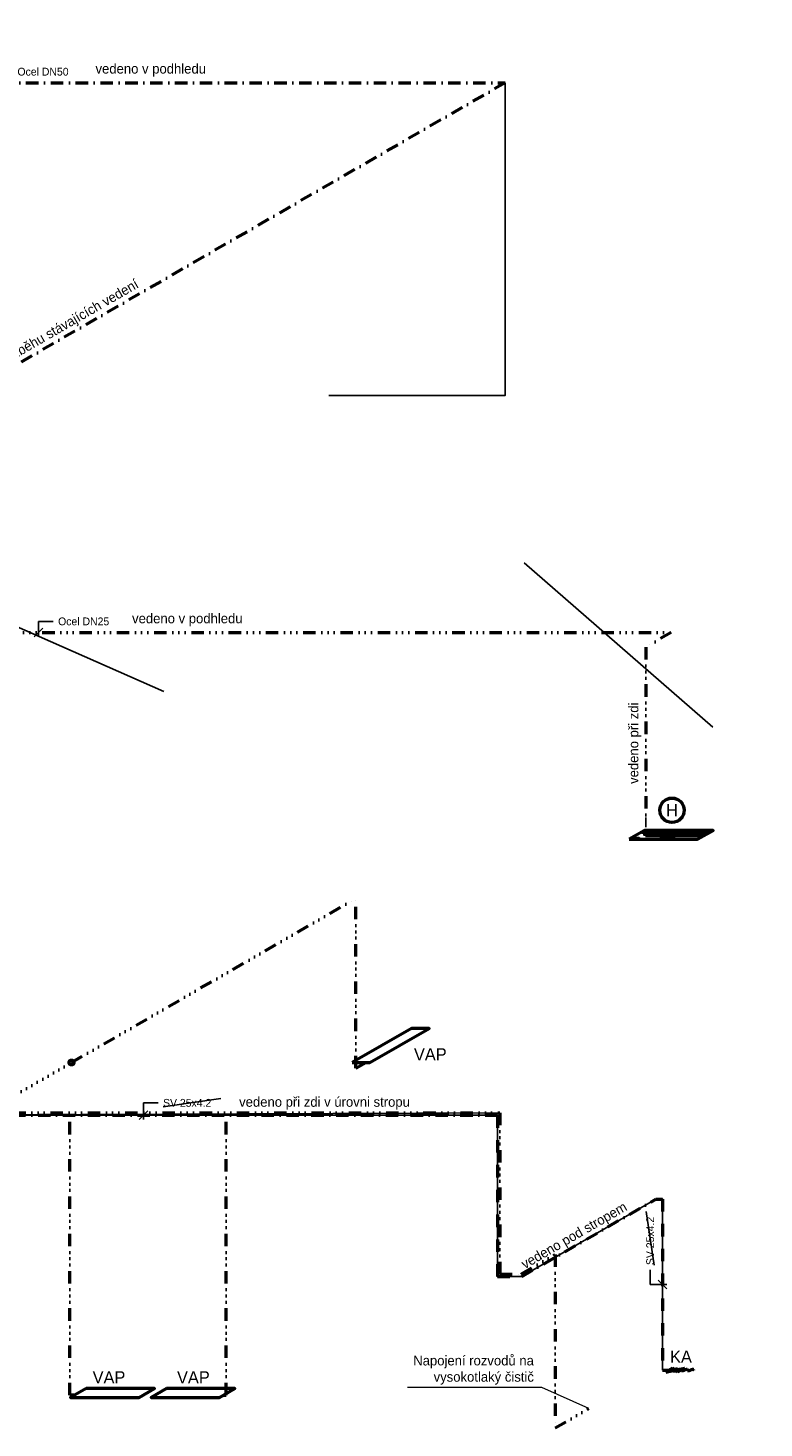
# Model space of a CAD drawing. Header units: millimetres. Extents: x -300186 to 535068, y -28581 to 763298.
# Tile 248 of 256: x 4754 to 12283, y 160217 to 174543. Entities that reach past the tile are written whole.
import ezdxf
from ezdxf.enums import TextEntityAlignment as Align

# ---------------------------------------------------------------- set-up
doc = ezdxf.new("R2010")
doc.units = ezdxf.units.MM
doc.header["$LTSCALE"] = 10
for name, pattern in [('DASHDOT', [25.4, 12.7, -6.35, 0, -6.35]), ('DIVIDE5', [38.1, 12.7, -6.35, 0, -6.35, 0, -6.35, 0, -6.35]), ('DOT', [6.35, 0, -6.35])]:
    doc.linetypes.add(name, pattern=pattern)
doc.layers.add('netisk', color=30, linetype='Continuous', plot=False)
doc.layers.add('ZTI-DSP-stoupacky_stred', color=7, linetype='Continuous', plot=False)
for name, color, linetype, lineweight in [('text', 6, 'Continuous', 9), ('ZTI-DSP-armatury', 7, 'Continuous', 50), ('ZTI-DSP-potr_pozarni', 142, 'DIVIDE5', 50), ('ZTI-DSP-potr_studena', 5, 'DASHDOT', 50), ('ZTI-DSP-potr_technolog', 116, 'DIVIDE5', 50), ('ZTI-DSP-rez_kanal_pomocne', 52, 'DOT', 50), ('ZTI-DSP-zar_predmety_ozn', 7, 'Continuous', 50), ('ZTI-stoupacky_voda', 7, 'Continuous', 50)]:
    doc.layers.add(name, color=color, linetype=linetype, lineweight=lineweight)
for name, color, linetype in [('ZTI-DPS-potr_cirkulace-popis', 7, 'Continuous'), ('ZTI-DPS-potr_studena-popis', 7, 'Continuous'), ('ZTI-DSP-armatury-odkaz', 7, 'Continuous'), ('ZTI-DSP-armatury-popis', 7, 'Continuous')]:
    doc.layers.add(name, color=color, linetype=linetype)
doc.styles.add('laplan', font='txt', dxfattribs={"height": 2})
doc.styles.add('laplan N', font='txt')
doc.styles.add('pivovarska', font='txt')
doc.dimstyles.new('pivovarska_100', dxfattribs={"dimscale": 100, "dimtxt": 2, "dimasz": 1.5, "dimexe": 2, "dimexo": 0, "dimgap": 1, "dimtad": 1, "dimdec": 0, "dimzin": 1, "dimtxsty": 'pivovarska', "dimblk": 'OBLIQUE', "dimcen": 2, "dimclrd": 256, "dimclre": 256, "dimclrt": 256, "dimadec": 0, "dimazin": 0, "dimtfac": 1, "dimtdec": 0, "dimtmove": 1, "dimatfit": 0, "dimfxl": 3, "dimfxlon": 1, "dimlwd": 13, "dimlwe": 13, "dimarcsym": 0})

# ---------------------------------------------------------------- blocks, each defined once
blk = doc.blocks.new('slepak')
at = {"layer": 'text', "color": 252, "insert": (43549, 108534), "char_height": 300, "attachment_point": 1, "style": 'laplan N'}
blk.add_mtext_dynamic_manual_height_columns('NEZAMĚŘENÁ ČÁST\\P\\pi-900,l1200,t1200;-^INEOVĚŘENO', width=5545.82, gutter_width=500, heights=[0], dxfattribs=at)
blk = doc.blocks.new('*U1480', base_point=(263119, 186988))
at = {"color": 0, "linetype": 'Continuous'}
for p, q in [((263047, 187009), (262976, 186967)), ((262976, 186967), (263050, 186983)), ((263068, 186993), (263047, 187009)), ((263050, 186983), (263049, 186982)), ((263049, 186982), (263050, 186981)), ((263051, 186985), (263050, 186983)), ((263050, 186981), (263051, 186980)), ((263053, 186986), (263051, 186985)), ((263051, 186980), (263053, 186979)), ((263056, 186988), (263053, 186986)), ((263053, 186979), (263055, 186979)), ((263055, 186979), (263058, 186979)), ((263059, 186990), (263056, 186988)), ((263058, 186979), (263062, 186979)), ((263062, 186991), (263059, 186990)), ((263066, 186993), (263062, 186991)), ((263062, 186979), (263065, 186979)), ((263065, 186979), (263070, 186980)), ((263070, 186994), (263066, 186993)), ((263075, 186995), (263070, 186994)), ((263070, 186980), (263074, 186981)), ((263074, 186981), (263078, 186982)), ((263079, 186996), (263075, 186995)), ((263078, 186982), (263082, 186983)), ((263083, 186997), (263079, 186996)), ((263101, 186967), (263081, 186983)), ((263082, 186983), (263086, 186985)), ((263087, 186997), (263083, 186997)), ((263086, 186985), (263090, 186986)), ((263090, 186997), (263087, 186997)), ((263094, 186997), (263090, 186997)), ((263090, 186986), (263093, 186988)), ((263093, 186988), (263096, 186990)), ((263096, 186997), (263094, 186997)), ((263098, 186996), (263096, 186997)), ((263096, 186990), (263097, 186991)), ((263097, 186991), (263099, 186993)), ((263099, 186995), (263098, 186996)), ((263099, 186993), (263172, 187009)), ((263099, 186994), (263099, 186995)), ((263099, 186993), (263099, 186994)), ((263172, 187009), (263101, 186967)), ((263137, 186988), (263136, 186987)), ((263136, 186987), (263136, 186987)), ((263136, 186987), (263136, 186986)), ((263136, 186986), (263136, 186986)), ((263136, 186986), (263136, 186985)), ((263136, 186985), (263137, 186985)), ((263137, 186985), (263137, 186984)), ((263137, 186984), (263138, 186984)), ((263138, 186984), (263139, 186984)), ((263139, 186984), (263140, 186983)), ((263140, 186983), (263141, 186983)), ((263141, 186983), (263142, 186983)), ((263142, 186983), (263144, 186983)), ((263144, 186983), (263145, 186983)), ((263145, 186983), (263147, 186983)), ((263147, 186983), (263149, 186983)), ((263149, 186983), (263150, 186984)), ((263150, 186984), (263152, 186984)), ((263152, 186984), (263154, 186984)), ((263154, 186984), (263156, 186985)), ((263156, 186985), (263158, 186985)), ((263158, 186985), (263160, 186986)), ((263160, 186986), (263162, 186986)), ((263162, 186986), (263164, 186987)), ((263164, 186987), (263166, 186987)), ((263166, 186987), (263168, 186988)), ((263170, 186989), (263168, 186988)), ((263168, 186988), (263168, 186988)), ((263168, 186988), (263168, 186988)), ((263172, 186989), (263170, 186989)), ((263174, 186990), (263172, 186989)), ((263176, 186991), (263174, 186990)), ((263178, 186991), (263176, 186991)), ((263180, 186992), (263178, 186991)), ((263182, 186992), (263180, 186992)), ((263184, 186992), (263182, 186992)), ((263186, 186993), (263184, 186992)), ((263187, 186993), (263186, 186993)), ((263189, 186993), (263187, 186993)), ((263191, 186993), (263189, 186993)), ((263192, 186993), (263191, 186993)), ((263194, 186993), (263192, 186993)), ((263195, 186993), (263194, 186993)), ((263196, 186993), (263195, 186993)), ((263197, 186993), (263196, 186993)), ((263198, 186992), (263197, 186993)), ((263199, 186992), (263198, 186992)), ((263199, 186987), (263198, 186987)), ((263198, 186987), (263198, 186986)), ((263198, 186986), (263198, 186986)), ((263198, 186986), (263199, 186985)), ((263199, 186991), (263199, 186992)), ((263200, 186991), (263199, 186991)), ((263199, 186988), (263200, 186989)), ((263199, 186988), (263199, 186987)), ((263199, 186985), (263199, 186985)), ((263199, 186985), (263200, 186984)), ((263200, 186990), (263200, 186991)), ((263200, 186991), (263200, 186991)), ((263200, 186989), (263200, 186990)), ((263200, 186989), (263200, 186989)), ((263200, 186984), (263200, 186984)), ((263200, 186984), (263201, 186984)), ((263201, 186984), (263202, 186983)), ((263202, 186983), (263203, 186983)), ((263203, 186983), (263205, 186983)), ((263205, 186983), (263206, 186983)), ((263206, 186983), (263208, 186983)), ((263208, 186983), (263209, 186983)), ((263209, 186983), (263211, 186983)), ((263211, 186983), (263213, 186984)), ((263213, 186984), (263215, 186984)), ((263215, 186984), (263217, 186984)), ((263217, 186984), (263219, 186985)), ((263219, 186985), (263221, 186985)), ((263221, 186985), (263223, 186986)), ((263223, 186986), (263225, 186986)), ((263225, 186986), (263227, 186987)), ((263227, 186987), (263229, 186987)), ((263229, 186987), (263230, 186988)), ((263230, 186988), (263231, 186988)), ((263233, 186989), (263231, 186988)), ((263231, 186988), (263231, 186988)), ((263234, 186989), (263233, 186989)), ((263236, 186990), (263234, 186989)), ((263238, 186991), (263236, 186990)), ((263240, 186991), (263238, 186991)), ((263242, 186992), (263240, 186991)), ((263244, 186992), (263242, 186992)), ((263246, 186992), (263244, 186992)), ((263248, 186993), (263246, 186992)), ((263250, 186993), (263248, 186993)), ((263252, 186993), (263250, 186993)), ((263253, 186993), (263252, 186993)), ((263255, 186993), (263253, 186993)), ((263256, 186993), (263255, 186993)), ((263258, 186993), (263256, 186993)), ((263259, 186993), (263258, 186993)), ((263260, 186993), (263259, 186993)), ((263261, 186992), (263260, 186993)), ((263262, 186991), (263261, 186992)), ((263261, 186992), (263261, 186992)), ((263263, 186991), (263262, 186991)), ((263262, 186991), (263262, 186991)), ((263262, 186988), (263262, 186989)), ((263262, 186989), (263263, 186989)), ((263263, 186990), (263263, 186991)), ((263263, 186989), (263263, 186990))]:
    blk.add_line(p, q, dxfattribs=at)
blk = doc.blocks.new('*U1490', base_point=(82639, 206293))
at = {"color": 0, "linetype": 'Continuous'}
for p, q in [((82353, 206308), (82352, 206306)), ((82352, 206306), (82353, 206305)), ((82354, 206310), (82353, 206308)), ((82353, 206305), (82354, 206304)), ((82356, 206311), (82354, 206310)), ((82354, 206304), (82356, 206303)), ((82359, 206313), (82356, 206311)), ((82356, 206303), (82359, 206303)), ((82363, 206315), (82359, 206313)), ((82359, 206303), (82362, 206303)), ((82362, 206303), (82366, 206303)), ((82366, 206317), (82363, 206315)), ((82371, 206318), (82366, 206317)), ((82366, 206303), (82370, 206303)), ((82370, 206303), (82375, 206304)), ((82375, 206320), (82371, 206318)), ((82380, 206321), (82375, 206320)), ((82375, 206304), (82379, 206305)), ((82379, 206305), (82384, 206306)), ((82385, 206322), (82380, 206321)), ((82384, 206306), (82389, 206308)), ((82390, 206323), (82385, 206322)), ((82387, 206290), (82385, 206289)), ((82389, 206290), (82387, 206290)), ((82389, 206308), (82393, 206310)), ((82391, 206291), (82389, 206290)), ((82394, 206323), (82390, 206323)), ((82393, 206292), (82391, 206291)), ((82393, 206310), (82397, 206311)), ((82395, 206293), (82393, 206292)), ((82398, 206323), (82394, 206323)), ((82397, 206293), (82395, 206293)), ((82397, 206311), (82400, 206313)), ((82399, 206294), (82397, 206293)), ((82401, 206323), (82398, 206323)), ((82398, 206294), (82950, 206294)), ((82400, 206296), (82399, 206295)), ((82399, 206295), (82399, 206295)), ((82399, 206295), (82399, 206294)), ((82399, 206294), (82399, 206294)), ((82400, 206313), (82403, 206315)), ((82401, 206298), (82400, 206297)), ((82400, 206297), (82400, 206296)), ((82404, 206323), (82401, 206323)), ((82402, 206298), (82401, 206298)), ((82403, 206299), (82402, 206298)), ((82403, 206315), (82405, 206317)), ((82405, 206300), (82403, 206299)), ((82406, 206322), (82404, 206323)), ((82405, 206317), (82407, 206318)), ((82406, 206301), (82405, 206300)), ((82407, 206321), (82406, 206322)), ((82408, 206302), (82406, 206301)), ((82407, 206320), (82407, 206321)), ((82407, 206318), (82407, 206320)), ((82409, 206303), (82408, 206302)), ((82411, 206303), (82409, 206303)), ((82413, 206304), (82411, 206303)), ((82415, 206305), (82413, 206304)), ((82417, 206306), (82415, 206305)), ((82420, 206306), (82417, 206306)), ((82420, 206307), (82972, 206307)), ((82422, 206307), (82420, 206306)), ((82423, 206310), (82422, 206309)), ((82422, 206309), (82422, 206308)), ((82422, 206308), (82422, 206308)), ((82422, 206308), (82422, 206307)), ((82422, 206307), (82422, 206307)), ((82424, 206311), (82423, 206310)), ((82425, 206311), (82424, 206311)), ((82426, 206312), (82425, 206311)), ((82427, 206313), (82426, 206312)), ((82429, 206314), (82427, 206313)), ((82430, 206315), (82429, 206314)), ((82432, 206316), (82430, 206315)), ((82434, 206316), (82432, 206316)), ((82436, 206317), (82434, 206316)), ((82438, 206318), (82436, 206317)), ((82440, 206319), (82438, 206318)), ((82442, 206319), (82440, 206319)), ((82444, 206320), (82442, 206319)), ((82443, 206320), (82995, 206320)), ((82445, 206321), (82444, 206321)), ((82444, 206321), (82444, 206320)), ((82444, 206320), (82444, 206320)), ((82446, 206323), (82445, 206322)), ((82445, 206322), (82445, 206321)), ((82447, 206324), (82446, 206324)), ((82446, 206324), (82446, 206323)), ((82449, 206325), (82447, 206324)), ((82450, 206326), (82449, 206325)), ((82451, 206327), (82450, 206326)), ((82453, 206328), (82451, 206327)), ((82455, 206329), (82453, 206328)), ((82456, 206329), (82455, 206329)), ((82458, 206330), (82456, 206329)), ((82460, 206331), (82458, 206330)), ((82463, 206332), (82460, 206331)), ((82465, 206332), (82463, 206332)), ((82741, 206338), (82583, 206247)), ((82947, 206289), (82948, 206290)), ((82948, 206291), (82949, 206292)), ((82948, 206290), (82948, 206291)), ((82949, 206292), (82950, 206293)), ((82949, 206292), (82949, 206292)), ((82950, 206293), (82950, 206294)), ((82950, 206294), (82950, 206294)), ((82950, 206294), (82952, 206294)), ((82952, 206294), (82954, 206295)), ((82954, 206295), (82956, 206296)), ((82956, 206296), (82958, 206297)), ((82958, 206297), (82960, 206297)), ((82960, 206297), (82962, 206298)), ((82962, 206298), (82964, 206299)), ((82964, 206299), (82965, 206300)), ((82965, 206300), (82967, 206301)), ((82967, 206301), (82968, 206302)), ((82968, 206302), (82969, 206302)), ((82969, 206302), (82970, 206303)), ((82970, 206303), (82971, 206304)), ((82971, 206304), (82972, 206305)), ((82972, 206307), (82974, 206308)), ((82972, 206306), (82972, 206307)), ((82972, 206307), (82972, 206307)), ((82972, 206305), (82972, 206306)), ((82972, 206306), (82972, 206306)), ((82974, 206308), (82977, 206308)), ((82977, 206308), (82979, 206309)), ((82979, 206309), (82981, 206310)), ((82981, 206310), (82983, 206310)), ((82983, 206310), (82984, 206311)), ((82984, 206311), (82986, 206312)), ((82986, 206312), (82988, 206313)), ((82988, 206313), (82989, 206314)), ((82989, 206314), (82991, 206315)), ((82991, 206315), (82992, 206315)), ((82992, 206315), (82993, 206316)), ((82993, 206316), (82994, 206317)), ((82994, 206320), (82997, 206321)), ((82994, 206318), (82995, 206319)), ((82994, 206317), (82994, 206318)), ((82995, 206319), (82995, 206320)), ((82995, 206320), (82995, 206320)), ((82995, 206319), (82995, 206319)), ((82997, 206321), (82999, 206321)), ((82999, 206321), (83001, 206322)), ((83001, 206322), (83003, 206323)), ((83003, 206323), (83005, 206323)), ((83005, 206323), (83007, 206324)), ((83007, 206324), (83009, 206325)), ((83009, 206325), (83010, 206326)), ((83010, 206326), (83012, 206327)), ((83012, 206327), (83013, 206328)), ((83013, 206328), (83014, 206328)), ((83014, 206328), (83015, 206329)), ((83015, 206329), (83016, 206330)), ((83016, 206330), (83017, 206331)), ((83017, 206331), (83017, 206332)), ((83017, 206332), (83018, 206332)), ((83018, 206332), (83018, 206332)), ((82377, 206282), (82376, 206282)), ((82376, 206282), (82376, 206281)), ((82378, 206284), (82377, 206283)), ((82377, 206283), (82377, 206282)), ((82379, 206285), (82378, 206284)), ((82380, 206285), (82379, 206285)), ((82381, 206286), (82380, 206285)), ((82382, 206287), (82381, 206286)), ((82384, 206288), (82382, 206287)), ((82385, 206289), (82384, 206288)), ((82612, 206281), (82525, 206247)), ((82674, 206281), (82642, 206247)), ((82929, 206281), (82931, 206282)), ((82931, 206282), (82933, 206283)), ((82933, 206283), (82935, 206284)), ((82935, 206284), (82937, 206284)), ((82937, 206284), (82939, 206285)), ((82939, 206285), (82941, 206286)), ((82941, 206286), (82943, 206287)), ((82943, 206287), (82944, 206288)), ((82944, 206288), (82945, 206289)), ((82945, 206289), (82947, 206289))]:
    blk.add_line(p, q, dxfattribs=at)
for points in [[(82210, 206247), (82910, 206247), (83068, 206338), (82368, 206338)], [(82229, 206247), (82298, 206247), (82312, 206255), (82243, 206255)]]:
    blk.add_lwpolyline(points, close=True, dxfattribs=at)
for points in [[(82465, 206332), (83018, 206332)], [(82929, 206281), (82376, 206281)]]:
    blk.add_lwpolyline(points, dxfattribs=at)
blk = doc.blocks.new('_OBLIQUE')
at = {"color": 0, "linetype": 'ByBlock'}
blk.add_line((-0.5, -0.5), (0.5, 0.5), dxfattribs=at)
blk = doc.blocks.new('*U1507')
at = {"color": 0, "linetype": 'Continuous', "lineweight": -2}
blk.add_circle((0, 0), 50, dxfattribs=at)
at = {"layer": 'ZTI-DSP-stoupacky_stred', "linetype": 'Continuous'}
blk.add_lwpolyline([(0, 0), (0, 0)], dxfattribs=at)

msp = doc.modelspace()

# ---------------------------------------------------------------- block references
msp.add_blockref('slepak', (-294435.48, 65911.631))

# ---------------------------------------------------------------- next in the draw order: linework, layer by layer
at = {"layer": 'netisk', "lineweight": -3}
for points in [[(9635.968, 173983.179), (9635.968, 170783.179), (7831.278, 170783.179)], [(11760.688, 167389.471), (9829.567, 169069.798)], [(6142.88, 167753.124), (3559.691, 168894.241)], [(11073.374, 166365.716), (11073.374, 166465.172)], [(9580.675, 163442.167), (-9205.928, 163367.167), (-4619.896, 166014.914)], [(6135.675, 163504.352), (6725.941, 163589.956)], [(2334.024, 163417.167), (9555.675, 163417.167), (9555.675, 161767.167), (9805.675, 161767.167), (11177.675, 162559.292), (11245.441, 162559.489), (11245.441, 160809.489), (11312.866, 160809.489)], [(11158.256, 161884.489), (11078.877, 162433.954)]]:
    msp.add_lwpolyline(points, dxfattribs=at)
at = {"layer": 'ZTI-DPS-potr_cirkulace-popis', "color": 40}
for p, q in [((4862.254, 168470.859), (5012.254, 168470.859)), ((5935.675, 163544.352), (6085.675, 163544.352)), ((11118.256, 161684.489), (11118.256, 161834.489))]:
    msp.add_line(p, q, dxfattribs=at)
at = {"layer": 'ZTI-DPS-potr_cirkulace-popis'}
for p, q in [((4862.254, 168470.859), (4862.254, 168313.985)), ((4862.254, 168470.859), (5012.254, 168470.859)), ((4906.448, 168402.373), (4818.06, 168313.985)), ((5979.869, 163461.361), (5891.48, 163372.973)), ((5935.675, 163544.352), (5935.675, 163372.973)), ((5935.675, 163544.352), (6085.675, 163544.352)), ((11118.256, 161684.489), (11118.256, 161834.489)), ((11118.256, 161684.489), (11289.636, 161684.489)), ((11201.247, 161728.683), (11289.636, 161640.295))]:
    msp.add_line(p, q, dxfattribs=at)
at = {"layer": 'ZTI-DSP-armatury'}
for points in [[(8069.333, 163956.571), (8251.333, 163956.571), (8857.551, 164306.571), (8675.551, 164306.571), (8069.333, 163956.571)], [(5347.963, 160620.552), (5190.347, 160529.552), (5890.347, 160529.552), (6047.963, 160620.552), (5347.963, 160620.552)], [(6170.962, 160620.552), (6013.346, 160529.552), (6713.346, 160529.552), (6870.962, 160620.552), (6170.962, 160620.552)]]:
    msp.add_lwpolyline(points, dxfattribs=at)
at = {"layer": 'ZTI-DSP-potr_pozarni'}
for points in [[(-56.818, 168358.179), (11333.182, 168358.179)], [(11333.182, 168358.179), (11073.374, 168208.179)], [(11073.374, 168208.179), (11073.374, 166308.179)]]:
    msp.add_lwpolyline(points, dxfattribs=at)
at = {"layer": 'ZTI-DSP-potr_studena'}
for points in [[(9635.968, 173983.179), (-972.844, 167858.179)], [(1937.878, 173983.179), (9635.968, 173983.179)], [(2315.675, 163417.167), (9555.675, 163417.167)], [(9555.675, 163417.167), (9555.675, 161767.167)], [(9805.675, 161767.167), (11177.675, 162559.292)], [(11177.675, 162559.292), (11245.441, 162559.489)], [(11245.441, 162559.489), (11245.441, 160809.489)], [(9555.675, 161767.167), (9805.675, 161767.167)], [(11245.441, 160809.489), (11312.866, 160809.489)]]:
    msp.add_lwpolyline(points, dxfattribs=at)
at = {"layer": 'ZTI-DSP-potr_technolog'}
for points in [[(5199.211, 163956.978), (8109.072, 165636.986)], [(8109.072, 163897.58), (8109.072, 165636.986)], [(8109.072, 163897.58), (8211.248, 163956.571)], [(2315.675, 163442.167), (9580.675, 163442.167)], [(5180.546, 160552.761), (5180.546, 163442.167)], [(6780.501, 160552.761), (6780.501, 163442.167)], [(9580.675, 163442.167), (9580.675, 161767.167)], [(9798.976, 161792.167), (10145.386, 161992.167)], [(9798.976, 161792.167), (10145.386, 161992.167)], [(10145.386, 161992.167), (10145.386, 160217.167)], [(9580.675, 161792.167), (9798.976, 161792.167)], [(5230.546, 160552.761), (5180.546, 160552.761)], [(6755.501, 160552.761), (6780.501, 160552.761)], [(10145.386, 160217.167), (10491.796, 160417.167)]]:
    msp.add_lwpolyline(points, dxfattribs=at)
at = {"layer": 'ZTI-DSP-rez_kanal_pomocne'}
msp.add_lwpolyline([(2315.675, 162292.167), (5199.211, 163956.978)], dxfattribs=at)
at = {"layer": 'ZTI-DSP-zar_predmety_ozn'}
msp.add_circle((11341.579, 166538.175), 125, dxfattribs=at)

# ---------------------------------------------------------------- next in the draw order: block references
at = {"layer": 'ZTI-DSP-armatury'}
for name, p in [('*U1490', (11333.146, 166287.679)), ('*U1480', (11420.449, 160809.489))]:
    msp.add_blockref(name, p, dxfattribs=at)
at = {"layer": 'ZTI-stoupacky_voda', "xscale": 0.5, "yscale": 0.5, "zscale": 0.5, "rotation": 179.9999999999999}
msp.add_blockref('*U1507', (5199.211, 163956.978), dxfattribs=at)

# ---------------------------------------------------------------- next in the draw order: texts
at = {"layer": 'ZTI-DPS-potr_studena-popis', "style": 'laplan'}
for s, p in [('Ocel DN50', (4646.268, 174095.859)), ('Ocel DN25', (5062.254, 168470.859)), ('SV 25x4.2', (6135.675, 163544.352))]:
    msp.add_text(s, height=80, dxfattribs=at).set_placement(p, align=Align.MIDDLE_LEFT)
at = {"layer": 'ZTI-DPS-potr_studena-popis', "color": 0, "style": 'laplan'}
for s, p in [('vedeno v podhledu', (5444.841, 174126.48)), ('vedeno v podhledu', (5818.925, 168501.48)), ('vedeno při zdi v úrovni stropu', (6913.907, 163554.352))]:
    msp.add_text(s, height=100, dxfattribs=at).set_placement(p, align=Align.MIDDLE_LEFT)
for s, rotation, p in [('vedeno v souběhu stávajících vedení', 30, (3965.195, 170835.441)), ('vedeno při zdi', 90, (10947.721, 166807.753)), ('vedeno pod stropem', 30, (9810.94, 161884.745))]:
    msp.add_text(s, height=100, rotation=rotation, dxfattribs=at).set_placement(p, align=Align.MIDDLE_LEFT)
at = {"layer": 'ZTI-DPS-potr_studena-popis', "style": 'laplan'}
msp.add_text('SV 25x4.2', height=80, rotation=90, dxfattribs=at).set_placement((11118.256, 161884.489), align=Align.MIDDLE_LEFT)
at = {"layer": 'ZTI-DSP-armatury-popis', "insert": (9928.956, 160660.65), "char_height": 100, "width": 1380.01854, "attachment_point": 9, "style": 'laplan N'}
msp.add_mtext('Napojení rozvodů na vysokotlaký čistič', dxfattribs=at)
at = {"layer": 'ZTI-DSP-zar_predmety_ozn', "style": 'laplan N'}
for s, p in [('H', (11341.579, 166538.175)), ('VAP', (8869.398, 164040.653)), ('KA', (11433.5, 160947.412)), ('VAP', (5582.736, 160735.934)), ('VAP', (6445.92, 160735.934))]:
    msp.add_text(s, height=125, dxfattribs=at).set_placement(p, align=Align.MIDDLE_CENTER)

# ---------------------------------------------------------------- next in the draw order: leaders
at = {"layer": 'ZTI-DSP-armatury-odkaz', "annotation_type": 0, "has_hookline": 1, "hookline_direction": 1, "text_width": 1291.857}
msp.add_leader([(10491.796, 160417.167), (10008.956, 160630.65), (9958.956, 160630.65)], dimstyle='pivovarska_100', override={"dimscale": 50, "dimasz": 1, "dimgap": 0.6, "dimldrblk": 'None'}, dxfattribs=at)

doc.saveas('drawing.dxf')
